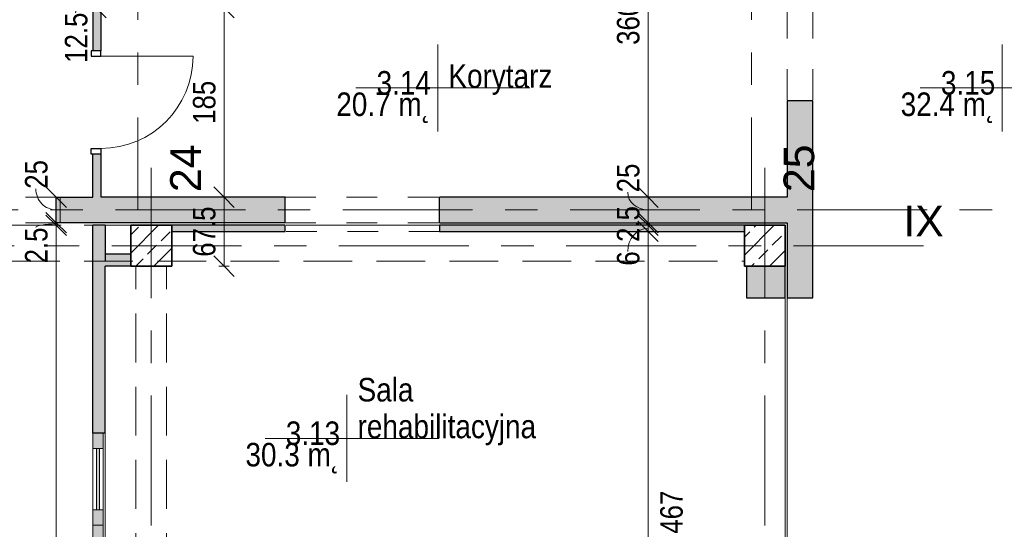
# Model space of a CAD drawing. Header units: centimetres. Extents: x -1737 to 22393, y -8842 to 3760.
# Tile 35 of 44: x 459 to 1422, y 2531 to 3029. Entities that reach past the tile are written whole.
import ezdxf

# ---------------------------------------------------------------- set-up
doc = ezdxf.new("R2010")
doc.units = ezdxf.units.CM
for name, pattern in [('Dash', [60, 30, -30]), ('Oś', [222.25, 127, -31.75, 31.75, -31.75]), ('Ukryte', [71.438, 47.625, -23.813])]:
    doc.linetypes.add(name, pattern=pattern)
for name, color, linetype, lineweight in [('A-ANNO-DIMS', 211, 'Continuous', 13), ('A-ANNO-DIMS-100', 211, 'Continuous', 13), ('A-AREA', 32, 'Continuous', 9), ('A-AREA-IDEN', 2, 'Continuous', 13), ('A-DETL-GENF', 92, 'Continuous', 9), ('A-DETL-HDLN', 90, 'Ukryte', 9), ('A-DETL-MEDM', 33, 'Continuous', 25), ('A-DOOR', 31, 'Continuous', 13), ('A-DOOR-HDLN', 31, 'Dash', 9), ('A-GLAZ-CURT', 52, 'Continuous', 9), ('A-GLAZ-CWMG', 51, 'Continuous', 9), ('A-WALL', 113, 'Continuous', 13), ('S-COLS', 52, 'Continuous', 9), ('S-GRID', 1, 'Continuous', 13), ('S-GRID-IDEN', 1, 'Continuous', 13)]:
    doc.layers.add(name, color=color, linetype=linetype, lineweight=lineweight)
doc.styles.add('Arial Narrow_1', font='ARIALN.TTF', dxfattribs={"height": 22})
doc.styles.add('Arial_1', font='arial.ttf', dxfattribs={"height": 30})
doc.styles.add('Arial_3', font='arial.ttf', dxfattribs={"width": 0.85, "height": 23})
doc.dimstyles.new('Diagonal_1_100__0_1_', dxfattribs={"dimscale": 30.48, "dimtxt": 22.515481, "dimasz": 0.656168, "dimexe": 0.164042, "dimexo": 0.0625, "dimgap": 0.065617, "dimtad": 1, "dimdec": 1, "dimrnd": 0.1, "dimdsep": 46, "dimtxsty": 'Arial Narrow_1', "dimblk1": 'OBLIQUE', "dimblk2": 'OBLIQUE', "dimsah": 1, "dimcen": 0.09, "dimazin": 0, "dimtfac": 1, "dimtdec": 4, "dimtix": 1, "dimtmove": 0, "dimatfit": 3, "dimfxl": 0.164042, "dimfxlon": 1, "dimtvp": 1, "dimtolj": 1, "dimtzin": 0, "dimarcsym": 2})
doc.dimstyles.new('Diagonal_1_100__0_1__1', dxfattribs={"dimscale": 30.48, "dimtxt": 22.515481, "dimasz": 0.656168, "dimexe": 0.164042, "dimexo": 0.0625, "dimgap": 0.065617, "dimtad": 1, "dimdec": 1, "dimrnd": 0.1, "dimdsep": 46, "dimtxsty": 'Arial Narrow_1', "dimblk1": 'OBLIQUE', "dimblk2": 'OBLIQUE', "dimsah": 1, "dimcen": 0.09, "dimazin": 0, "dimtfac": 1, "dimtdec": 4, "dimtix": 1, "dimtmove": 1, "dimatfit": 3, "dimfxl": 0.164042, "dimfxlon": 1, "dimtvp": 1, "dimtolj": 1, "dimtzin": 0, "dimarcsym": 2})
doc.dimstyles.new('Diagonal_1_100__0_1__2', dxfattribs={"dimscale": 30.48, "dimtxt": 22.515481, "dimasz": 0.656168, "dimexe": 0.164042, "dimexo": 0.0625, "dimgap": 0.065617, "dimtad": 1, "dimdec": 1, "dimrnd": 0.1, "dimdsep": 46, "dimtxsty": 'Arial Narrow_1', "dimblk1": 'OBLIQUE', "dimblk2": 'OBLIQUE', "dimsah": 1, "dimcen": 0.09, "dimazin": 0, "dimtfac": 1, "dimtdec": 4, "dimtix": 1, "dimtmove": 2, "dimatfit": 3, "dimfxl": 0.164042, "dimfxlon": 1, "dimtvp": 1, "dimtolj": 1, "dimtzin": 0, "dimarcsym": 2})

# ---------------------------------------------------------------- blocks, each defined once
blk = doc.blocks.new('M_Concrete-Square-Column - 400 x 400mm-V28-3_piętro I __3_90 m_ - stan istniejący')
at = {"layer": 'S-COLS'}
h = blk.add_hatch(dxfattribs=at)
h.set_pattern_fill('FP_29', color=256, style=0, pattern_type=2)
h.set_pattern_definition([(45, (-587.377, -2808.326), (-17.67767, 17.67767), []), (45, (-569.7, -2808.326), (-17.67767, 17.67767), [12.5, -6.25])])
h.paths.add_polyline_path([(-20, -20), (20, -20), (20, 20), (-20, 20)], flags=0)
at = {"layer": 'S-COLS', "lineweight": 35}
for p, q in [((20, 20), (-20, 20)), ((-20, 20), (-20, -20)), ((20, -20), (20, 20)), ((-20, -20), (20, -20))]:
    blk.add_line(p, q, dxfattribs=at)
blk = doc.blocks.new('M_Concrete-Square-Column - 400 x 400mm-V29-3_piętro I __3_90 m_ - stan istniejący')
at = {"layer": 'S-COLS'}
h = blk.add_hatch(dxfattribs=at)
h.set_pattern_fill('FP_30', color=256, style=0, pattern_type=2)
h.set_pattern_definition([(45, (-1187.377, -2808.326), (-17.67767, 17.67767), []), (45, (-1169.7, -2808.326), (-17.67767, 17.67767), [12.5, -6.25])])
h.paths.add_polyline_path([(-20, -20), (20, -20), (20, 20), (-20, 20)], flags=0)
at = {"layer": 'S-COLS', "lineweight": 35}
for p, q in [((20, 20), (-20, 20)), ((-20, 20), (-20, -20)), ((20, -20), (20, 20)), ((-20, -20), (20, -20))]:
    blk.add_line(p, q, dxfattribs=at)
blk = doc.blocks.new('OTWOR_DRZWIOWY_NIEZABUD - 111x205-2266945-3_piętro I __3_90 m_ - stan istniejący')
at = {"layer": 'A-DOOR-HDLN'}
for p, q in [((-55.5, 12.5), (55.5, 12.5)), ((-55.5, -12.5), (55.5, -12.5))]:
    blk.add_line(p, q, dxfattribs=at)
blk = doc.blocks.new('Rectangular Mullion - 150 x 100mm-1346434-3_piętro I __3_90 m_ - stan istniejący')
at = {"layer": 'A-GLAZ-CWMG'}
blk.add_hatch(color=253, dxfattribs=at).paths.add_polyline_path([(-15, -5), (0, -5), (0, 5), (-15, 5)], flags=0)
at = {"layer": 'A-GLAZ-CWMG', "lineweight": 13}
for p, q in [((0, 5), (-15, 5)), ((-15, 5), (-15, -5)), ((0, -5), (0, 5)), ((-15, -5), (0, -5))]:
    blk.add_line(p, q, dxfattribs=at)
blk = doc.blocks.new('System Panel - Glazed-1588949-3_piętro I __3_90 m_ - stan istniejący')
at = {"layer": 'A-GLAZ-CURT'}
blk.add_hatch(color=253, dxfattribs=at).paths.add_polyline_path([(-30, -1.5), (30, -1.5), (30, 1.5), (-30, 1.5)], flags=0)
for p, q in [((30, 1.5), (-30, 1.5)), ((-30, 1.5), (-30, -1.5)), ((30, -1.5), (30, 1.5)), ((-30, -1.5), (30, -1.5))]:
    blk.add_line(p, q, dxfattribs=at)
blk = doc.blocks.new('Rectangular Mullion - 100 x 100mm-1588948-3_piętro I __3_90 m_ - stan istniejący')
at = {"layer": 'A-GLAZ-CWMG'}
for p, q in [((530.38, 2430.33), (530.38, 2370.33)), ((540.38, 2430.33), (540.38, 2370.33))]:
    blk.add_line(p, q, dxfattribs=at)
blk = doc.blocks.new('Rectangular Mullion - 150 x 100mm-1346430-3_piętro I __3_90 m_ - stan istniejący')
at = {"layer": 'A-GLAZ-CWMG'}
blk.add_hatch(color=253, dxfattribs=at).paths.add_polyline_path([(-15, 5), (0, 5), (0, -5), (-15, -5)], flags=0)
at = {"layer": 'A-GLAZ-CWMG', "lineweight": 13}
for p, q in [((-15, 5), (0, 5)), ((-15, -5), (-15, 5)), ((0, 5), (0, -5)), ((0, -5), (-15, -5))]:
    blk.add_line(p, q, dxfattribs=at)
blk = doc.blocks.new('Rectangular Mullion - 150 x 100mm-1346431-3_piętro I __3_90 m_ - stan istniejący')
at = {"layer": 'A-GLAZ-CWMG'}
blk.add_hatch(color=253, dxfattribs=at).paths.add_polyline_path([(0, 5), (-15, 5), (-15, -5), (0, -5)], flags=0)
at = {"layer": 'A-GLAZ-CWMG', "lineweight": 13}
for p, q in [((0, 5), (-15, 5)), ((-15, 5), (-15, -5)), ((0, -5), (0, 5)), ((-15, -5), (0, -5))]:
    blk.add_line(p, q, dxfattribs=at)
blk = doc.blocks.new('DRZWI 1S - Drzwi 90-2279816-3_piętro I __3_90 m_ - stan istniejący')
at = {"layer": 'A-DETL-GENF'}
for p, q in [((-50.5, 5.7), (-45, 5.7)), ((-50.5, -3.85), (-50.5, 5.7)), ((-45, 5.7), (-45, -3.85)), ((45, 5.7), (50.5, 5.7)), ((45, -3.85), (45, 5.7)), ((50.5, 5.7), (50.5, -3.85)), ((-45, -3.85), (-50.5, -3.85)), ((50.5, -3.85), (45, -3.85))]:
    blk.add_line(p, q, dxfattribs=at)
at = {"layer": 'A-DETL-MEDM'}
for p, q in [((-50.5, -3.85), (-50.5, 5.7)), ((-50.5, 5.7), (-45, 5.7)), ((-45, 5.7), (-45, -3.85)), ((45, 5.7), (45, -3.85)), ((50.5, 5.7), (45, 5.7)), ((50.5, -3.85), (50.5, 5.7)), ((-45, -3.85), (-50.5, -3.85)), ((45, -3.85), (50.5, -3.85))]:
    blk.add_line(p, q, dxfattribs=at)
at = {"layer": 'A-DOOR'}
blk.add_line((45, -3.85), (45, -93.85), dxfattribs=at)
blk.add_arc((45, -3.85), 90, 180, 270, dxfattribs=at)
blk = doc.blocks.new('OTWOR_DRZWIOWY_NIEZABUD - 91x205-1902421-3_piętro I __3_90 m_ - stan istniejący')
at = {"layer": 'A-DOOR-HDLN'}
for p, q in [((-45.5, 12.5), (45.5, 12.5)), ((-45.5, -12.5), (45.5, -12.5))]:
    blk.add_line(p, q, dxfattribs=at)
blk = doc.blocks.new('OTWOR_DRZWIOWY_NIEZABUD - 151x205-2280554-3_piętro I __3_90 m_ - stan istniejący')
at = {"layer": 'A-DOOR-HDLN'}
for p, q in [((-75.5, 12.5), (75.5, 12.5)), ((-75.5, -12.5), (75.5, -12.5))]:
    blk.add_line(p, q, dxfattribs=at)
blk = doc.blocks.new('OTWOR_DRZWIOWY_NIEZABUD - 151x205-2280578-3_piętro I __3_90 m_ - stan istniejący')
at = {"layer": 'A-DOOR-HDLN'}
for p, q in [((-75.5, 3), (75.5, 3)), ((-75.5, -3), (75.5, -3))]:
    blk.add_line(p, q, dxfattribs=at)
blk = doc.blocks.new('DIMBLOCK70-3_piętro I __3_90 m_ - stan istniejący')
at = {"layer": 'A-ANNO-DIMS-100'}
for p, q in [((658.53, 2855.83), (648.53, 2865.83)), ((653.53, 2855.83), (663.53, 2855.83)), ((658.53, 2855.83), (653.53, 2855.83)), ((658.53, 2788.33), (658.53, 2855.83)), ((658.53, 2855.83), (668.53, 2845.83)), ((658.53, 2788.33), (648.53, 2798.33)), ((653.53, 2788.33), (663.53, 2788.33)), ((658.53, 2788.33), (653.53, 2788.33)), ((658.53, 2788.33), (668.53, 2778.33))]:
    blk.add_line(p, q, dxfattribs=at)
at = {"layer": 'A-ANNO-DIMS-100', "color": 0, "insert": (628.1, 2797.59), "char_height": 22, "width": 58.7547, "attachment_point": 1, "rotation": 90, "line_spacing_factor": 0.974696, "style": 'Arial Narrow_1'}
blk.add_mtext('67.5', dxfattribs=at)
blk = doc.blocks.new('_Oblique')
at = {"color": 0, "linetype": 'ByBlock', "lineweight": -2}
blk.add_line((-0.5, -0.5), (0.5, 0.5), dxfattribs=at)
blk = doc.blocks.new('DIMBLOCK71-3_piętro I __3_90 m_ - stan istniejący')
at = {"layer": 'A-ANNO-DIMS-100'}
for p, q in [((658.53, 3040.83), (648.53, 3050.83)), ((653.53, 3040.83), (663.53, 3040.83)), ((658.53, 3040.83), (653.53, 3040.83)), ((658.53, 2855.83), (658.53, 3040.83)), ((658.53, 3040.83), (668.53, 3030.83)), ((658.53, 2855.83), (648.53, 2865.83)), ((653.53, 2855.83), (663.53, 2855.83)), ((658.53, 2855.83), (653.53, 2855.83)), ((658.53, 2855.83), (668.53, 2845.83))]:
    blk.add_line(p, q, dxfattribs=at)
at = {"layer": 'A-ANNO-DIMS-100', "color": 0, "insert": (628.1, 2927.42), "char_height": 22, "width": 50.1774, "attachment_point": 1, "rotation": 90, "line_spacing_factor": 0.974696, "style": 'Arial Narrow_1'}
blk.add_mtext('185', dxfattribs=at)
blk = doc.blocks.new('DIMBLOCK86-3_piętro I __3_90 m_ - stan istniejący')
at = {"layer": 'A-ANNO-DIMS-100'}
for p, q in [((1073.19, 2822.33), (1063.19, 2832.33)), ((1068.19, 2822.33), (1078.19, 2822.33)), ((1073.19, 2822.33), (1068.19, 2822.33)), ((1073.19, 2355.33), (1073.19, 2822.33)), ((1073.19, 2822.33), (1083.19, 2812.33)), ((1073.19, 2355.33), (1063.19, 2365.33)), ((1068.19, 2355.33), (1078.19, 2355.33)), ((1073.19, 2355.33), (1068.19, 2355.33)), ((1073.19, 2355.33), (1083.19, 2345.33))]:
    blk.add_line(p, q, dxfattribs=at)
at = {"layer": 'A-ANNO-DIMS-100', "color": 0, "insert": (1085.07, 2527.02), "char_height": 22, "width": 50.1774, "attachment_point": 1, "rotation": 90, "line_spacing_factor": 0.974696, "style": 'Arial Narrow_1'}
blk.add_mtext('467', dxfattribs=at)
blk = doc.blocks.new('DIMBLOCK87-3_piętro I __3_90 m_ - stan istniejący')
at = {"layer": 'A-ANNO-DIMS-100'}
for p, q in [((1073.19, 2828.33), (1063.19, 2838.33)), ((1073.19, 2822.33), (1063.19, 2832.33)), ((1068.19, 2828.33), (1078.19, 2828.33)), ((1073.19, 2828.33), (1068.19, 2828.33)), ((1068.19, 2822.33), (1078.19, 2822.33)), ((1073.19, 2822.33), (1068.19, 2822.33)), ((1073.19, 2822.33), (1073.19, 2828.33)), ((1073.19, 2828.33), (1083.19, 2818.33)), ((1073.19, 2822.33), (1083.19, 2812.33))]:
    blk.add_line(p, q, dxfattribs=at)
blk.add_ellipse((1073.19, 2802.81), major_axis=(0, 22.51), ratio=0.882591, start_param=0, end_param=1.570796, dxfattribs=at)
at = {"layer": 'A-ANNO-DIMS-100', "color": 0, "insert": (1042.76, 2788.87), "char_height": 22, "width": 16.7258, "attachment_point": 1, "rotation": 90, "line_spacing_factor": 0.974696, "style": 'Arial Narrow_1'}
blk.add_mtext('\\fArial Narrow|b0|i0|c238|p34|;6', dxfattribs=at)
blk = doc.blocks.new('DIMBLOCK88-3_piętro I __3_90 m_ - stan istniejący')
at = {"layer": 'A-ANNO-DIMS-100'}
for p, q in [((1073.19, 2830.83), (1063.19, 2840.83)), ((1073.19, 2828.33), (1063.19, 2838.33)), ((1068.19, 2830.83), (1078.19, 2830.83)), ((1073.19, 2830.83), (1068.19, 2830.83)), ((1073.19, 2828.33), (1073.19, 2830.83)), ((1073.19, 2830.83), (1083.19, 2820.83)), ((1068.19, 2828.33), (1078.19, 2828.33)), ((1073.19, 2828.33), (1068.19, 2828.33)), ((1073.19, 2828.33), (1083.19, 2818.33))]:
    blk.add_line(p, q, dxfattribs=at)
at = {"layer": 'A-ANNO-DIMS-100', "color": 0, "insert": (1042.76, 2812.06), "char_height": 22, "width": 42.0289, "attachment_point": 1, "rotation": 90, "line_spacing_factor": 0.974696, "style": 'Arial Narrow_1'}
blk.add_mtext('2.5', dxfattribs=at)
blk = doc.blocks.new('DIMBLOCK89-3_piętro I __3_90 m_ - stan istniejący')
at = {"layer": 'A-ANNO-DIMS-100'}
for p, q in [((1073.19, 2855.83), (1063.19, 2865.83)), ((1068.19, 2855.83), (1078.19, 2855.83)), ((1073.19, 2855.83), (1068.19, 2855.83)), ((1073.19, 2830.83), (1073.19, 2855.83)), ((1073.19, 2855.83), (1083.19, 2845.83)), ((1073.19, 2830.83), (1063.19, 2840.83)), ((1068.19, 2830.83), (1078.19, 2830.83)), ((1073.19, 2830.83), (1068.19, 2830.83)), ((1073.19, 2830.83), (1083.19, 2820.83))]:
    blk.add_line(p, q, dxfattribs=at)
blk.add_ellipse((1073.19, 2860.5), major_axis=(19.87, 0), ratio=0.864392, start_param=3.141593, end_param=4.712389, dxfattribs=at)
at = {"layer": 'A-ANNO-DIMS-100', "color": 0, "insert": (1042.76, 2860.5), "char_height": 22, "width": 33.4516, "attachment_point": 1, "rotation": 90, "line_spacing_factor": 0.974696, "style": 'Arial Narrow_1'}
blk.add_mtext('25', dxfattribs=at)
blk = doc.blocks.new('DIMBLOCK90-3_piętro I __3_90 m_ - stan istniejący')
at = {"layer": 'A-ANNO-DIMS-100'}
for p, q in [((1073.19, 3215.83), (1063.19, 3225.83)), ((1078.19, 3215.83), (1068.19, 3215.83)), ((1073.19, 2855.83), (1073.19, 3215.83)), ((1073.19, 3215.83), (1083.19, 3205.83)), ((1073.19, 3215.83), (1078.19, 3215.83)), ((1073.19, 2855.83), (1063.19, 2865.83)), ((1068.19, 2855.83), (1078.19, 2855.83)), ((1073.19, 2855.83), (1068.19, 2855.83)), ((1073.19, 2855.83), (1083.19, 2845.83))]:
    blk.add_line(p, q, dxfattribs=at)
at = {"layer": 'A-ANNO-DIMS-100', "color": 0, "insert": (1042.76, 3004.54), "char_height": 22, "width": 50.1774, "attachment_point": 1, "rotation": 90, "line_spacing_factor": 0.974696, "style": 'Arial Narrow_1'}
blk.add_mtext('360', dxfattribs=at)
blk = doc.blocks.new('DIMBLOCK96-3_piętro I __3_90 m_ - stan istniejący')
at = {"layer": 'A-ANNO-DIMS-100'}
for p, q in [((494.38, 2828.33), (484.38, 2838.33)), ((499.38, 2828.33), (489.38, 2828.33)), ((494.38, 1845.33), (494.38, 2828.33)), ((494.38, 2828.33), (504.38, 2818.33)), ((494.38, 2828.33), (499.38, 2828.33)), ((494.38, 1845.33), (484.38, 1855.33)), ((489.38, 1845.33), (499.38, 1845.33)), ((494.38, 1845.33), (489.38, 1845.33)), ((494.38, 1845.33), (504.38, 1835.33))]:
    blk.add_line(p, q, dxfattribs=at)
at = {"layer": 'A-ANNO-DIMS-100', "color": 0, "insert": (463.94, 2315.92), "char_height": 22, "width": 50.1774, "attachment_point": 1, "rotation": 90, "line_spacing_factor": 0.974696, "style": 'Arial Narrow_1'}
blk.add_mtext('983', dxfattribs=at)
blk = doc.blocks.new('DIMBLOCK97-3_piętro I __3_90 m_ - stan istniejący')
at = {"layer": 'A-ANNO-DIMS-100'}
for p, q in [((494.38, 2830.83), (484.38, 2840.83)), ((494.38, 2828.33), (484.38, 2838.33)), ((489.38, 2830.83), (499.38, 2830.83)), ((494.38, 2830.83), (489.38, 2830.83)), ((494.38, 2828.33), (494.38, 2830.83)), ((494.38, 2830.83), (504.38, 2820.83)), ((499.38, 2828.33), (489.38, 2828.33)), ((494.38, 2828.33), (504.38, 2818.33)), ((494.38, 2828.33), (499.38, 2828.33))]:
    blk.add_line(p, q, dxfattribs=at)
blk.add_ellipse((494.38, 2826.1), major_axis=(19.87, 0), ratio=0.174728, start_param=1.570796, end_param=3.141593, dxfattribs=at)
at = {"layer": 'A-ANNO-DIMS-100', "color": 0, "insert": (463.94, 2791.08), "char_height": 22, "width": 42.0289, "attachment_point": 1, "rotation": 90, "line_spacing_factor": 0.974696, "style": 'Arial Narrow_1'}
blk.add_mtext('2.5', dxfattribs=at)
blk = doc.blocks.new('DIMBLOCK98-3_piętro I __3_90 m_ - stan istniejący')
at = {"layer": 'A-ANNO-DIMS-100'}
for p, q in [((494.38, 2855.83), (484.38, 2865.83)), ((489.38, 2855.83), (499.38, 2855.83)), ((494.38, 2855.83), (489.38, 2855.83)), ((494.38, 2830.83), (494.38, 2855.83)), ((494.38, 2855.83), (504.38, 2845.83)), ((494.38, 2830.83), (484.38, 2840.83)), ((489.38, 2830.83), (499.38, 2830.83)), ((494.38, 2830.83), (489.38, 2830.83)), ((494.38, 2830.83), (504.38, 2820.83))]:
    blk.add_line(p, q, dxfattribs=at)
blk.add_ellipse((494.38, 2863.99), major_axis=(0, 20.67), ratio=0.961377, start_param=1.570796, end_param=3.141593, dxfattribs=at)
at = {"layer": 'A-ANNO-DIMS-100', "color": 0, "insert": (463.94, 2863.99), "char_height": 22, "width": 33.4516, "attachment_point": 1, "rotation": 90, "line_spacing_factor": 0.974696, "style": 'Arial Narrow_1'}
blk.add_mtext('25', dxfattribs=at)
blk = doc.blocks.new('DIMBLOCK118-3_piętro I __3_90 m_ - stan istniejący')
at = {"layer": 'A-ANNO-DIMS-100'}
for p, q in [((533.32, 3053.33), (523.32, 3063.33)), ((528.32, 3053.33), (538.32, 3053.33)), ((533.32, 3053.33), (528.32, 3053.33)), ((533.32, 3040.83), (533.32, 3053.33)), ((533.32, 3053.33), (543.32, 3043.33)), ((533.32, 3040.83), (523.32, 3050.83)), ((528.32, 3040.83), (538.32, 3040.83)), ((533.32, 3040.83), (528.32, 3040.83)), ((533.32, 3040.83), (543.32, 3030.83))]:
    blk.add_line(p, q, dxfattribs=at)
blk.add_ellipse((533.32, 3035.91), major_axis=(19.87, 0), ratio=0.56208, start_param=1.570796, end_param=3.141593, dxfattribs=at)
at = {"layer": 'A-ANNO-DIMS-100', "color": 0, "insert": (502.89, 2986.95), "char_height": 22, "width": 58.7547, "attachment_point": 1, "rotation": 90, "line_spacing_factor": 0.974696, "style": 'Arial Narrow_1'}
blk.add_mtext('12.5', dxfattribs=at)
blk = doc.blocks.new('METKA_POMIESZCZENIA2 - Rozbudowana - bez ramki-2396678-3_piętro I __3_90 m_ - stan istniejący')
at = {"layer": 'A-AREA-IDEN'}
for p, q in [((0, 0.425), (0, 0)), ((0.0976, 0), (-0.8, 0)), ((-0.8, 0), (0.9, 0)), ((0, 0), (0, -0.425))]:
    blk.add_line(p, q, dxfattribs=at)

msp = doc.modelspace()

# ---------------------------------------------------------------- hatches: boundary and pattern name
at = {"layer": 'A-WALL'}
h = msp.add_hatch(color=9, dxfattribs=at)
h.paths.add_polyline_path([(1234.38, 2375.33), (1234.38, 2429.33), (1209.38, 2429.33), (1209.38, 2375.33)], flags=0)
h.paths.add_polyline_path([(1234.38, 2757.33), (1234.38, 2949.83), (1209.38, 2949.83), (1209.38, 2757.33)], flags=0)
h.paths.add_polyline_path([(1209.38, 3155.83), (1234.38, 3155.88), (1234.38, 3190.83), (1221.88, 3190.83), (1221.88, 3177.83), (1209.38, 3177.83), (1209.38, 3155.88)], flags=0)
at = {"layer": 'A-WALL', "lineweight": 5}
h = msp.add_hatch(color=254, dxfattribs=at)
h.paths.add_polyline_path([(538.23, 2886.48), (538.38, 2886.48), (538.38, 2897.83), (530.38, 2897.83), (530.38, 2886.48)], flags=0)
h.paths.add_polyline_path([(538.38, 2998.83), (538.38, 3040.83), (530.38, 3040.83), (530.38, 2998.83), (538.23, 2998.83)], flags=0)
for points in [[(530.38, 2855.83), (538.38, 2855.83), (538.38, 2886.48), (530.38, 2886.48)], [(530.38, 2793.33), (542.38, 2793.33), (542.38, 2828.33), (530.38, 2828.33)], [(567.38, 2788.33), (567.38, 2800.33), (542.38, 2800.33), (542.38, 2788.33)]]:
    msp.add_hatch(color=254, dxfattribs=at).paths.add_polyline_path(points, flags=0)
h = msp.add_hatch(color=254, dxfattribs=at)
h.paths.add_polyline_path([(-1232.62, 2830.83), (-1058.62, 2830.83), (-1058.62, 2855.83), (-1232.62, 2855.83)], flags=0)
h.paths.add_polyline_path([(-957.62, 2830.83), (-758.62, 2830.83), (-758.62, 2855.83), (-957.62, 2855.83), (-957.62, 2840.33)], flags=0)
h.paths.add_polyline_path([(-657.62, 2830.83), (-567.62, 2830.83), (-567.62, 2855.83), (-657.62, 2855.83)], flags=0)
h.paths.add_polyline_path([(542.38, 2830.83), (718.38, 2830.83), (718.38, 2855.83), (542.38, 2855.83)], flags=0)
h.paths.add_polyline_path([(869.38, 2830.83), (1209.38, 2830.83), (1209.38, 2855.83), (869.38, 2855.83)], flags=0)
h = msp.add_hatch(color=254, dxfattribs=at)
h.paths.add_polyline_path([(-544.17, 2830.83), (347.38, 2830.83), (347.38, 2855.83), (-567.62, 2855.83), (-567.62, 2830.83)], flags=0)
h.paths.add_polyline_path([(498.38, 2830.83), (542.38, 2830.83), (542.38, 2855.83), (498.38, 2855.83)], flags=0)
h = msp.add_hatch(color=254, dxfattribs=at)
h.paths.add_polyline_path([(383.38, 2830.83), (383.38, 2855.83), (347.38, 2855.83), (347.38, 2830.83), (358.79, 2830.83)], flags=0)
h.paths.add_polyline_path([(494.38, 2830.83), (498.38, 2830.83), (498.38, 2855.83), (494.38, 2855.83)], flags=0)
at = {"layer": 'A-WALL'}
h = msp.add_hatch(color=9, dxfattribs=at)
h.paths.add_polyline_path([(607.38, 2822.33), (718.38, 2822.33), (718.38, 2828.33), (607.38, 2828.33)], flags=0)
h.paths.add_polyline_path([(869.38, 2822.33), (1167.38, 2822.37), (1167.38, 2828.33), (869.38, 2828.33)], flags=0)
at = {"layer": 'A-WALL', "lineweight": 5}
h = msp.add_hatch(color=254, dxfattribs=at)
h.paths.add_polyline_path([(542.38, 861.33), (542.38, 1123.33), (530.38, 1123.33), (530.38, 861.33)], flags=0)
h.paths.add_polyline_path([(530.38, 1274.33), (542.38, 1274.33), (542.38, 1449.33), (530.38, 1449.33)], flags=0)
h.paths.add_polyline_path([(542.23, 1550.33), (542.38, 1550.33), (542.38, 1667.33), (530.38, 1667.33), (530.38, 1550.33), (532.68, 1550.33)], flags=0)
h.paths.add_polyline_path([(532.68, 1768.33), (542.38, 1768.33), (542.38, 1934.83), (530.38, 1934.83), (530.38, 1768.33)], flags=0)
h.paths.add_polyline_path([(542.23, 2035.83), (542.38, 2035.83), (542.38, 2130.83), (530.38, 2130.83), (530.38, 2035.83), (532.68, 2035.83)], flags=0)
h.paths.add_polyline_path([(530.38, 2251.83), (542.38, 2251.83), (542.38, 2355.33), (530.38, 2355.33)], flags=0)
h.paths.add_polyline_path([(530.38, 2625.33), (542.38, 2625.33), (542.38, 2793.33), (530.38, 2793.33), (530.38, 2627.47)], flags=0)
at = {"layer": 'A-WALL'}
h = msp.add_hatch(color=9, dxfattribs=at)
h.paths.add_polyline_path([(1182.68, 2348.33), (1207.38, 2348.33), (1207.38, 2429.33), (1169.38, 2429.33), (1169.38, 2348.33)], flags=0)
h.paths.add_polyline_path([(1169.38, 2757.33), (1207.38, 2757.33), (1207.38, 2788.33), (1169.38, 2788.33)], flags=0)

# ---------------------------------------------------------------- linework, layer by layer
at = {"layer": 'A-AREA'}
for p, q in [((1207.38, 2429.33), (1207.38, 2757.33)), ((1209.38, 2429.33), (1209.38, 2757.33))]:
    msp.add_line(p, q, dxfattribs=at)
at = {"layer": 'A-DETL-HDLN'}
for p, q in [((-1192.62, 2828.33), (1167.38, 2828.33)), ((-1192.62, 2828.33), (1167.38, 2828.33)), ((-1192.62, 2793.33), (1167.38, 2793.33)), ((-1192.62, 2793.33), (1167.38, 2793.33)), ((572.38, 408.33), (572.38, 2788.33)), ((572.38, 408.33), (572.38, 2788.33)), ((602.38, 408.33), (602.38, 2788.33)), ((602.38, 408.33), (602.38, 2788.33))]:
    msp.add_line(p, q, dxfattribs=at)
at = {"layer": 'A-WALL', "color": 7, "lineweight": 25}
for p, q in [((530.38, 3040.83), (530.38, 2998.83)), ((538.38, 2998.83), (538.38, 3040.83)), ((538.38, 2998.83), (538.23, 2998.83)), ((1209.38, 2949.83), (1209.38, 2855.83)), ((1234.38, 2949.83), (1209.38, 2949.83)), ((1234.38, 2757.33), (1234.38, 2949.83)), ((530.38, 2855.83), (530.38, 2897.83)), ((538.38, 2897.83), (538.23, 2897.83)), ((538.38, 2855.83), (538.38, 2897.83)), ((494.38, 2855.83), (530.38, 2855.83)), ((494.38, 2830.83), (494.38, 2855.83)), ((718.38, 2855.83), (538.38, 2855.83)), ((718.38, 2830.83), (718.38, 2855.83)), ((1209.38, 2855.83), (869.38, 2855.83)), ((869.38, 2830.83), (869.38, 2855.83)), ((718.38, 2830.83), (494.38, 2830.83)), ((869.38, 2830.83), (1209.38, 2830.83)), ((1209.38, 2830.83), (1209.38, 2757.33)), ((530.38, 2625.33), (530.38, 2828.33)), ((542.38, 2828.33), (530.38, 2828.33)), ((542.38, 2828.33), (542.38, 2793.33)), ((718.38, 2828.33), (607.38, 2828.33)), ((607.38, 2822.33), (718.38, 2822.33)), ((718.38, 2822.33), (718.38, 2828.33)), ((1167.38, 2828.33), (869.38, 2828.33)), ((869.38, 2828.33), (869.38, 2822.33)), ((869.38, 2822.33), (1167.38, 2822.33)), ((542.38, 2800.33), (567.38, 2800.33)), ((542.38, 2625.33), (542.38, 2788.33)), ((567.38, 2788.33), (542.38, 2788.33)), ((1169.38, 2788.33), (1169.38, 2757.33)), ((1207.38, 2757.33), (1207.38, 2788.33)), ((1169.38, 2757.33), (1207.38, 2757.33)), ((1209.38, 2757.33), (1234.38, 2757.33)), ((542.38, 2625.33), (530.38, 2625.33))]:
    msp.add_line(p, q, dxfattribs=at)
at = {"layer": 'A-WALL'}
for p, q in [((498.38, 2855.83), (498.38, 2830.83)), ((542.38, 2625.33), (542.38, 2355.33))]:
    msp.add_line(p, q, dxfattribs=at)
at = {"layer": 'S-GRID', "linetype": 'Oś'}
for p, q in [((574.38, 3600.33), (574.38, 2843.33)), ((1174.38, 3600.33), (1174.38, 2843.33)), ((587.38, 2884.27), (587.38, 27.13)), ((1187.38, 2884.27), (1187.38, 27.13)), ((-1225.62, 2843.33), (1859.41, 2843.33)), ((1342.46, 2808.33), (-1368.76, 2808.33))]:
    msp.add_line(p, q, dxfattribs=at)

# ---------------------------------------------------------------- block references
at = {"layer": 'A-AREA-IDEN', "xscale": 99.99999999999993, "yscale": 99.99999999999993, "zscale": 99.99999999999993}
for p in [(867.55, 2962.42), (1419.42, 2962.42), (778.73, 2620.14)]:
    msp.add_blockref('METKA_POMIESZCZENIA2 - Rozbudowana - bez ramki-2396678-3_piętro I __3_90 m_ - stan istniejący', p, dxfattribs=at)
at = {"layer": 'A-DOOR'}
for name, p, rotation in [('OTWOR_DRZWIOWY_NIEZABUD - 91x205-1902421-3_piętro I __3_90 m_ - stan istniejący', (1221.88, 2995.33), 270), ('DRZWI 1S - Drzwi 90-2279816-3_piętro I __3_90 m_ - stan istniejący', (534.38, 2948.33), 89.99999999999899), ('OTWOR_DRZWIOWY_NIEZABUD - 111x205-2266945-3_piętro I __3_90 m_ - stan istniejący', (438.88, 2843.33), 180), ('OTWOR_DRZWIOWY_NIEZABUD - 151x205-2280578-3_piętro I __3_90 m_ - stan istniejący', (793.88, 2825.33), 180)]:
    msp.add_blockref(name, p, dxfattribs=dict(at, rotation=rotation))
msp.add_blockref('OTWOR_DRZWIOWY_NIEZABUD - 151x205-2280554-3_piętro I __3_90 m_ - stan istniejący', (793.88, 2843.33), dxfattribs=at)
at = {"layer": 'A-GLAZ-CURT', "rotation": 90.00000000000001}
msp.add_blockref('System Panel - Glazed-1588949-3_piętro I __3_90 m_ - stan istniejący', (535.38, 2580.33), dxfattribs=at)
at = {"layer": 'A-GLAZ-CWMG', "extrusion": (0, 0, -1), "rotation": 89.99999999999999}
msp.add_blockref('Rectangular Mullion - 150 x 100mm-1346430-3_piętro I __3_90 m_ - stan istniejący', (-535.38, 2625.33), dxfattribs=at)
at = {"layer": 'A-GLAZ-CWMG'}
msp.add_blockref('Rectangular Mullion - 100 x 100mm-1588948-3_piętro I __3_90 m_ - stan istniejący', (0, 180), dxfattribs=at)
for name, rotation in [('Rectangular Mullion - 150 x 100mm-1346431-3_piętro I __3_90 m_ - stan istniejący', 270), ('Rectangular Mullion - 150 x 100mm-1346434-3_piętro I __3_90 m_ - stan istniejący', 90.0000000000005)]:
    msp.add_blockref(name, (535.38, 2535.33), dxfattribs=dict(at, rotation=rotation))
at = {"layer": 'S-COLS'}
for name, p in [('M_Concrete-Square-Column - 400 x 400mm-V28-3_piętro I __3_90 m_ - stan istniejący', (587.38, 2808.33)), ('M_Concrete-Square-Column - 400 x 400mm-V29-3_piętro I __3_90 m_ - stan istniejący', (1187.38, 2808.33))]:
    msp.add_blockref(name, p, dxfattribs=at)

# ---------------------------------------------------------------- texts
at = {"layer": 'A-AREA-IDEN', "char_height": 23, "line_spacing_factor": 0.936439, "style": 'Arial_3'}
for s, insert, width, attachment_point in [('\\pxqr,t3.69565,7.3913,11.08696,14.78261,18.47826,22.17391,25.86957,29.56522,33.26087,36.95652,40.65217,44.34783,48.04348,51.73913,55.43478,59.13043,62.82609,66.52174,70.21739,73.91304,77.6087,81.30435,85,88.69565,92.3913,96.08696,99.78261,103.47826,107.17391,110.86957,114.56522,118.26087;{3.14}', (860.9, 2955.64), 52.87, 9), ('\\pxt3.69565,7.3913,11.08696,14.78261,18.47826,22.17391,25.86957,29.56522,33.26087,36.95652,40.65217,44.34783,48.04348,51.73913,55.43478,59.13043,62.82609,66.52174,70.21739,73.91304,77.6087,81.30435,85,88.69565,92.3913,96.08696,99.78261,103.47826,107.17391,110.86957,114.56522,118.26087;{Korytarz}', (877.98, 2955.64), 100.64, 7), ('\\pxqr,t3.69565,7.3913,11.08696,14.78261,18.47826,22.17391,25.86957,29.56522,33.26087,36.95652,40.65217,44.34783,48.04348,51.73913,55.43478,59.13043,62.82609,66.52174,70.21739,73.91304,77.6087,81.30435,85,88.69565,92.3913,96.08696,99.78261,103.47826,107.17391,110.86957,114.56522,118.26087;{3.15}', (1412.76, 2955.64), 52.87, 9), ('\\pxqr,t3.69565,7.3913,11.08696,14.78261,18.47826,22.17391,25.86957,29.56522,33.26087,36.95652,40.65217,44.34783,48.04348,51.73913,55.43478,59.13043,62.82609,66.52174,70.21739,73.91304,77.6087,81.30435,85,88.69565,92.3913,96.08696,99.78261,103.47826,107.17391,110.86957,114.56522,118.26087;{20.7 m˛}', (860.9, 2958.03), 91.63, 3), ('\\pxqr,t3.69565,7.3913,11.08696,14.78261,18.47826,22.17391,25.86957,29.56522,33.26087,36.95652,40.65217,44.34783,48.04348,51.73913,55.43478,59.13043,62.82609,66.52174,70.21739,73.91304,77.6087,81.30435,85,88.69565,92.3913,96.08696,99.78261,103.47826,107.17391,110.86957,114.56522,118.26087;{32.4 m˛}', (1412.76, 2958.03), 91.63, 3), ('\\pxt3.69565,7.3913,11.08696,14.78261,18.47826,22.17391,25.86957,29.56522,33.26087,36.95652,40.65217,44.34783,48.04348,51.73913,55.43478,59.13043,62.82609,66.52174,70.21739,73.91304,77.6087,81.30435,85,88.69565,92.3913,96.08696,99.78261,103.47826,107.17391,110.86957,114.56522,118.26087;{Sala\\Prehabilitacyjna}', (789.15, 2613.36), 172.04, 7), ('\\pxqr,t3.69565,7.3913,11.08696,14.78261,18.47826,22.17391,25.86957,29.56522,33.26087,36.95652,40.65217,44.34783,48.04348,51.73913,55.43478,59.13043,62.82609,66.52174,70.21739,73.91304,77.6087,81.30435,85,88.69565,92.3913,96.08696,99.78261,103.47826,107.17391,110.86957,114.56522,118.26087;{3.13}', (772.07, 2613.36), 52.87, 9), ('\\pxqr,t3.69565,7.3913,11.08696,14.78261,18.47826,22.17391,25.86957,29.56522,33.26087,36.95652,40.65217,44.34783,48.04348,51.73913,55.43478,59.13043,62.82609,66.52174,70.21739,73.91304,77.6087,81.30435,85,88.69565,92.3913,96.08696,99.78261,103.47826,107.17391,110.86957,114.56522,118.26087;{30.3 m˛}', (772.07, 2615.75), 91.63, 3)]:
    msp.add_mtext(s, dxfattribs=dict(at, insert=insert, width=width, attachment_point=attachment_point))
at = {"layer": 'S-GRID-IDEN', "char_height": 30, "width": 48.3, "attachment_point": 5, "rotation": 90, "line_spacing_factor": 0.936439, "style": 'Arial_1'}
for s, insert in [('\\pxqc,t4.23333,8.46667,12.7,16.93333,21.16667,25.4,29.63333,33.86667,38.1,42.33333,46.56667,50.8,55.03333,59.26667,63.5,67.73333,71.96667,76.2,80.43333,84.66667,88.9,93.13333,97.36667,101.6,105.83333,110.06667,114.3,118.53333,122.76667,127,131.23333,135.46667;{24}', (620.88, 2883.93)), ('\\pxqc,t4.23333,8.46667,12.7,16.93333,21.16667,25.4,29.63333,33.86667,38.1,42.33333,46.56667,50.8,55.03333,59.26667,63.5,67.73333,71.96667,76.2,80.43333,84.66667,88.9,93.13333,97.36667,101.6,105.83333,110.06667,114.3,118.53333,122.76667,127,131.23333,135.46667;{25}', (1220.88, 2883.93))]:
    msp.add_mtext(s, dxfattribs=dict(at, insert=insert))
at = {"layer": 'S-GRID-IDEN', "insert": (1342.59, 2832.39), "char_height": 30, "width": 39.7, "attachment_point": 5, "line_spacing_factor": 0.936439, "style": 'Arial_1'}
msp.add_mtext('\\pxqc,t4.23333,8.46667,12.7,16.93333,21.16667,25.4,29.63333,33.86667,38.1,42.33333,46.56667,50.8,55.03333,59.26667,63.5,67.73333,71.96667,76.2,80.43333,84.66667,88.9,93.13333,97.36667,101.6,105.83333,110.06667,114.3,118.53333,122.76667,127,131.23333,135.46667;{IX}', dxfattribs=at)

# ---------------------------------------------------------------- dimensions: what is measured, and where the dimension line sits
at = {"layer": 'A-ANNO-DIMS'}
for base, p1, p2, dimstyle, override, picture, middle in [((1073.19, 3215.83), (1068.19, 2855.83), (1078.19, 3215.83), 'Diagonal_1_100__0_1__2', {"dimpost": '<>', "dimfxl": 360.138862}, 'DIMBLOCK90-3_piętro I __3_90 m_ - stan istniejący', (1057.43, 3029.63)), ((533.32, 3053.33), (528.32, 3040.83), (528.32, 3053.33), 'Diagonal_1_100__0_1__1', {"dimpost": '<>', "dimfxl": 12.5}, 'DIMBLOCK118-3_piętro I __3_90 m_ - stan istniejący', (517.56, 3016.32)), ((494.38, 2855.83), (489.38, 2830.83), (489.38, 2855.83), 'Diagonal_1_100__0_1__1', {"dimpost": '<>', "dimfxl": 25}, 'DIMBLOCK98-3_piętro I __3_90 m_ - stan istniejący', (478.61, 2880.72)), ((1073.19, 2855.83), (1068.19, 2830.83), (1068.19, 2855.83), 'Diagonal_1_100__0_1__1', {"dimpost": '<>', "dimfxl": 25}, 'DIMBLOCK89-3_piętro I __3_90 m_ - stan istniejący', (1057.43, 2877.23)), ((494.38, 2830.83), (499.38, 2828.33), (489.38, 2830.83), 'Diagonal_1_100__0_1__1', {"dimpost": '<>', "dimfxl": 10.307764}, 'DIMBLOCK97-3_piętro I __3_90 m_ - stan istniejący', (478.61, 2812.09)), ((1073.19, 2828.33), (1068.19, 2822.33), (1068.19, 2828.33), 'Diagonal_1_100__0_1__1', {"dimpost": '<>', "dimfxl": 6}, 'DIMBLOCK87-3_piętro I __3_90 m_ - stan istniejący', (1057.43, 2797.24)), ((1073.19, 2822.33), (1068.19, 2355.33), (1068.19, 2822.33), 'Diagonal_1_100__0_1__2', {"dimpost": '<>', "dimfxl": 467}, 'DIMBLOCK86-3_piętro I __3_90 m_ - stan istniejący', (1099.73, 2552.11))]:
    dim = msp.add_linear_dim(base=base, p1=p1, p2=p2, angle=90, dimstyle=dimstyle, override=override, dxfattribs=at)
    dim.commit()
    dim.dimension.update_dxf_attribs({"geometry": picture, "text_midpoint": middle, "dimtype": 160, "text_rotation": 90})
for base, p1, p2, override, picture, middle in [((658.53, 3040.83), (653.53, 2855.83), (653.53, 3040.83), {"dimpost": '<>', "dimfxl": 185}, 'DIMBLOCK71-3_piętro I __3_90 m_ - stan istniejący', (645.3, 2948.33)), ((658.53, 2855.83), (653.53, 2788.33), (653.53, 2855.83), {"dimpost": '<>', "dimfxl": 67.5}, 'DIMBLOCK70-3_piętro I __3_90 m_ - stan istniejący', (645.3, 2822.08)), ((1073.19, 2830.83), (1068.19, 2828.33), (1068.19, 2830.83), {"dimpost": '<>', "dimfxl": 2.5}, 'DIMBLOCK88-3_piętro I __3_90 m_ - stan istniejący', (1059.96, 2829.58)), ((494.38, 2828.33), (489.38, 1845.33), (499.38, 2828.33), {"dimpost": '<>', "dimfxl": 983.050863}, 'DIMBLOCK96-3_piętro I __3_90 m_ - stan istniejący', (481.14, 2336.83))]:
    dim = msp.add_linear_dim(base=base, p1=p1, p2=p2, angle=90, dimstyle='Diagonal_1_100__0_1_', override=override, dxfattribs=at)
    dim.commit()
    dim.dimension.update_dxf_attribs({"geometry": picture, "text_midpoint": middle})

doc.saveas('drawing.dxf')
